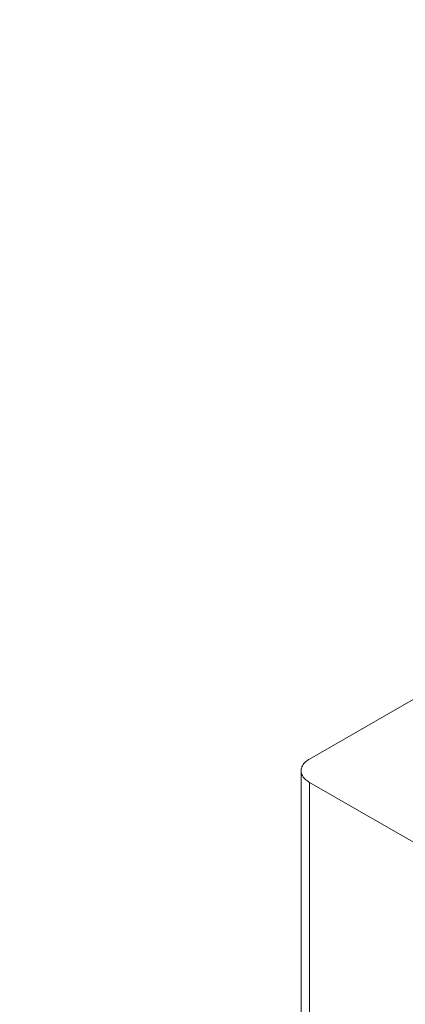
# Model space of a CAD drawing. Header units: centimetres. Extents: x -24.5 to 49.7, y -16.6 to 18.4.
# Tile 7 of 248: x -20.617 to -20.333, y -8.659 to -7.934. Entities that reach past the tile are written whole.
import ezdxf

# ---------------------------------------------------------------- set-up
doc = ezdxf.new("R2010")
doc.units = ezdxf.units.CM
doc.header["$MEASUREMENT"] = 0
doc.layers.add('layer 1', color=7, linetype='Continuous')

msp = doc.modelspace()

# ---------------------------------------------------------------- linework, layer by layer
at = {"layer": 'layer 1', "color": 1, "lineweight": 0}
msp.add_open_spline([(24.98821, 18.39808), (24.98821, 18.39808), (24.98821, -16.60193), (24.98821, -16.60193), (24.98821, -16.60193), (-24.51772, -16.60193), (-24.51772, -16.60193), (-24.51772, -16.60193), (-24.51772, 18.39808), (-24.51772, 18.39808), (-24.51772, 18.39808), (24.98821, 18.39808), (24.98821, 18.39808)], degree=3, knots=[0, 0, 0, 0, 0.25, 0.25, 0.25, 0.5, 0.5, 0.5, 0.75, 0.75, 0.75, 1, 1, 1, 1], dxfattribs=at)
at = {"layer": 'layer 1', "color": 5, "lineweight": 0}
msp.add_open_spline([(-23.26688, 17.18067), (-23.26688, 17.18067), (-23.26688, -15.60944), (-23.26688, -15.60944), (-23.26688, -15.60944), (23.98644, -15.60944), (23.98644, -15.60944)], degree=3, knots=[0, 0, 0, 0, 0.5, 0.5, 0.5, 1, 1, 1, 1], dxfattribs=at)
at = {"layer": 'layer 1', "lineweight": 9}
for points in [[(-20.40394, -8.47813), (-20.40394, -8.47813), (-20.2772, -8.40543), (-20.2772, -8.40543)], [(-20.41012, -8.48668), (-20.41012, -8.48668), (-20.41012, -9.01625), (-20.41012, -9.01625)], [(-20.40394, -8.49523), (-20.40394, -8.49523), (-20.40394, -9.0248), (-20.40394, -9.0248)], [(-20.40394, -8.49523), (-20.40394, -8.49523), (-20.04618, -8.70043), (-20.04618, -8.70043)]]:
    msp.add_open_spline(points, degree=3, dxfattribs=at)
for points in [[(-20.41012, -8.48668), (-20.41012, -8.48588), (-20.40997, -8.48508), (-20.40971, -8.48432), (-20.40943, -8.48351), (-20.40902, -8.48274), (-20.40851, -8.48205), (-20.40795, -8.48127), (-20.40729, -8.48058), (-20.40656, -8.47996), (-20.40575, -8.47926), (-20.40487, -8.47866), (-20.40394, -8.47813)], [(-20.40394, -8.49523), (-20.40487, -8.4947), (-20.40575, -8.49409), (-20.40656, -8.4934), (-20.40729, -8.49278), (-20.40795, -8.49208), (-20.40851, -8.4913), (-20.40902, -8.49061), (-20.40943, -8.48985), (-20.40971, -8.48904), (-20.40997, -8.48828), (-20.41012, -8.48747), (-20.41012, -8.48668)]]:
    msp.add_open_spline(points, degree=3, knots=[0, 0, 0, 0, 0.25, 0.25, 0.25, 0.5, 0.5, 0.5, 0.75, 0.75, 0.75, 1, 1, 1, 1], dxfattribs=at)

doc.saveas('drawing.dxf')
